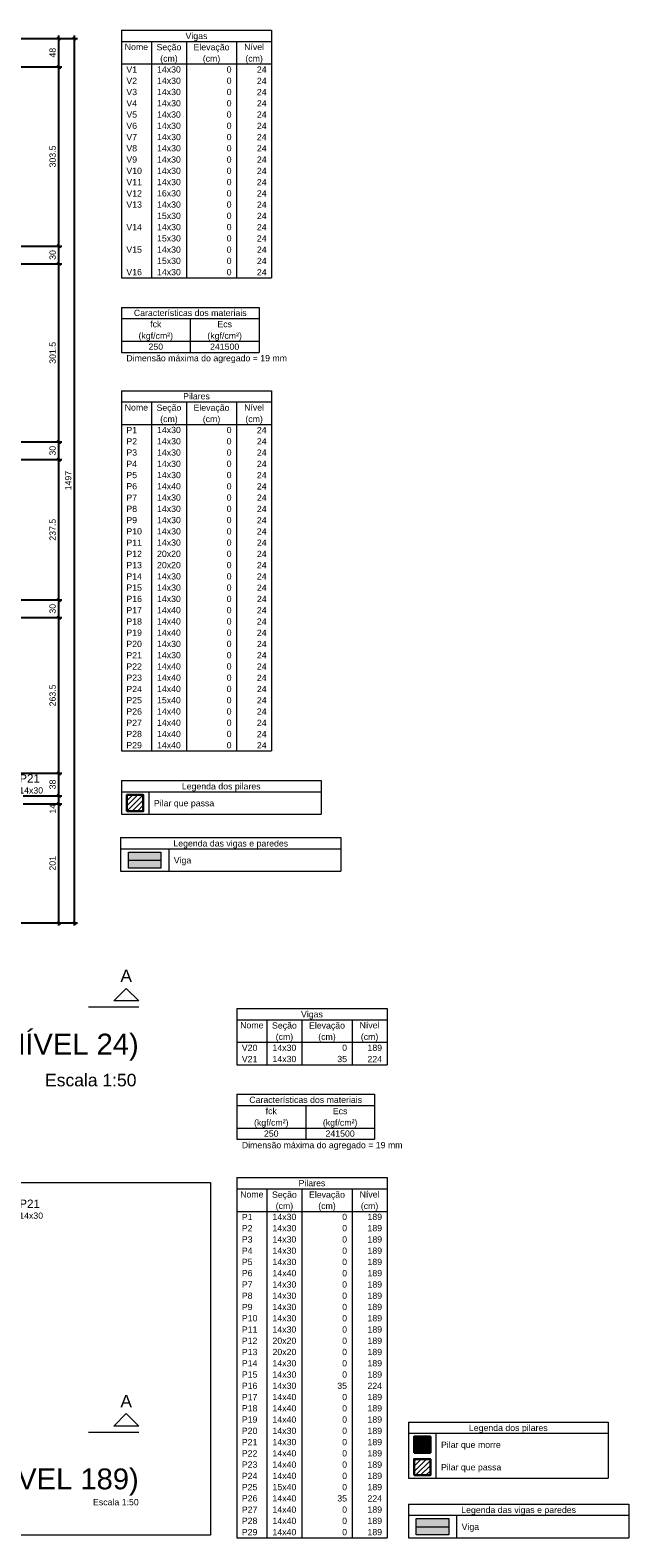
# Model space of a CAD drawing. Header units: millimetres. Extents: x 1434 to 2277, y -793 to -278.
# Tile 63 of 111: x 1698 to 1718, y -537 to -486. Entities that reach past the tile are written whole.
import ezdxf

# ---------------------------------------------------------------- set-up
doc = ezdxf.new("R2010")
doc.units = ezdxf.units.MM
doc.linetypes.add('DASHDOT', pattern=[25.4, 12.7, -6.35, 0, -6.35])
doc.linetypes.add('DOT', pattern=[6.35, 0, -6.35])
for name, color, linetype, lineweight in [('DT-Título', 250, 'Continuous', 20), ('FO-Cortes', 9, 'DASHDOT', 5), ('FO-Cotas', 5, 'Continuous', 5), ('FO-Eixos', 5, 'Continuous', 5), ('FO-Hachura pilar que morre', 106, 'Continuous', 5), ('FO-Hachura pilar que passa', 19, 'Continuous', 5), ('FO-Hachura viga', 43, 'Continuous', 5), ('FO-Pilares', 4, 'Continuous', 30), ('FO-Textos das vigas', 7, 'Continuous', 5), ('FO-Textos dos pilares', 7, 'Continuous', 5), ('FO-Títulos', 1, 'Continuous', 20), ('FO-Vigas', 1, 'Continuous', 20)]:
    doc.layers.add(name, color=color, linetype=linetype, lineweight=lineweight)
doc.styles.add('ARIAL', font='arial.ttf')
doc.styles.get("Standard").update_dxf_attribs({"font": 'arial.ttf'})
doc.dimstyles.new('UM_50.000000', dxfattribs={"dimtxt": 0.18, "dimasz": 0.1, "dimexe": 0.1, "dimexo": 0.2, "dimgap": 0, "dimtad": 1, "dimtih": 1, "dimtoh": 1, "dimdec": 1, "dimlfac": 50, "dimzin": 0, "dimdsep": 46, "dimtxsty": 'Standard', "dimcen": 0.09, "dimdle": 0.1, "dimadec": 1, "dimazin": 2, "dimtfac": 1, "dimtdec": 4, "dimtofl": 0, "dimtmove": 0, "dimatfit": 3, "dimfxl": 1, "dimtolj": 1, "dimarcsym": 0})

# ---------------------------------------------------------------- blocks, each defined once
blk = doc.blocks.new('_Oblique')
at = {"color": 0, "linetype": 'ByBlock', "lineweight": -2}
blk.add_line((-0.5, -0.5), (0.5, 0.5), dxfattribs=at)
blk = doc.blocks.new('*D178')
at = {"layer": 'FO-Cotas', "color": 0, "lineweight": -2, "transparency": 16777216}
for p, q in [((1697.609, -511.84), (1698.921, -511.84)), ((1698.821, -515.96), (1698.821, -511.74)), ((1696.199, -515.86), (1698.921, -515.86))]:
    blk.add_line(p, q, dxfattribs=at)
at = {"layer": 'FO-Cotas', "color": 0, "lineweight": -2, "transparency": 16777216, "xscale": 0.1, "yscale": 0.1, "zscale": 0.1}
for p, rotation in [((1698.821, -511.84), 90), ((1698.821, -515.86), 270)]:
    blk.add_blockref('_Oblique', p, dxfattribs=dict(at, rotation=rotation))
at = {"layer": 'FO-Cotas', "color": 7, "transparency": 16777216, "insert": (1698.609, -513.85), "char_height": 0.2118, "attachment_point": 5, "rotation": 90, "style": 'ARIAL'}
blk.add_mtext('\\A1;201', dxfattribs=at)
blk = doc.blocks.new('*D179')
at = {"layer": 'FO-Cotas', "color": 0, "lineweight": -2, "transparency": 16777216}
for p, q in [((1697.609, -511.56), (1698.921, -511.56)), ((1698.821, -511.94), (1698.821, -511.46)), ((1697.609, -511.84), (1698.921, -511.84))]:
    blk.add_line(p, q, dxfattribs=at)
at = {"layer": 'FO-Cotas', "color": 0, "lineweight": -2, "transparency": 16777216, "xscale": 0.1, "yscale": 0.1, "zscale": 0.1}
for p, rotation in [((1698.821, -511.56), 90), ((1698.821, -511.84), 270)]:
    blk.add_blockref('_Oblique', p, dxfattribs=dict(at, rotation=rotation))
at = {"layer": 'FO-Cotas', "color": 7, "transparency": 16777216, "insert": (1698.609, -512.005), "char_height": 0.2118, "attachment_point": 5, "rotation": 90, "style": 'ARIAL'}
blk.add_mtext('\\A1;14', dxfattribs=at)
blk = doc.blocks.new('*D180')
at = {"layer": 'FO-Cotas', "color": 0, "lineweight": -2, "transparency": 16777216}
for p, q in [((1695.418, -510.8), (1698.921, -510.8)), ((1698.821, -511.66), (1698.821, -510.7)), ((1697.609, -511.56), (1698.921, -511.56))]:
    blk.add_line(p, q, dxfattribs=at)
at = {"layer": 'FO-Cotas', "color": 0, "lineweight": -2, "transparency": 16777216, "xscale": 0.1, "yscale": 0.1, "zscale": 0.1}
for p, rotation in [((1698.821, -510.8), 90), ((1698.821, -511.56), 270)]:
    blk.add_blockref('_Oblique', p, dxfattribs=dict(at, rotation=rotation))
at = {"layer": 'FO-Cotas', "color": 7, "transparency": 16777216, "insert": (1698.609, -511.18), "char_height": 0.2118, "attachment_point": 5, "rotation": 90, "style": 'ARIAL'}
blk.add_mtext('\\A1;38', dxfattribs=at)
blk = doc.blocks.new('*D181')
at = {"layer": 'FO-Cotas', "color": 0, "lineweight": -2, "transparency": 16777216}
for p, q in [((1698.821, -510.9), (1698.821, -505.43)), ((1694.688, -505.53), (1698.921, -505.53)), ((1695.418, -510.8), (1698.921, -510.8))]:
    blk.add_line(p, q, dxfattribs=at)
at = {"layer": 'FO-Cotas', "color": 0, "lineweight": -2, "transparency": 16777216, "xscale": 0.1, "yscale": 0.1, "zscale": 0.1}
for p, rotation in [((1698.821, -505.53), 90), ((1698.821, -510.8), 270)]:
    blk.add_blockref('_Oblique', p, dxfattribs=dict(at, rotation=rotation))
at = {"layer": 'FO-Cotas', "color": 7, "transparency": 16777216, "insert": (1698.609, -508.165), "char_height": 0.2118, "attachment_point": 5, "rotation": 90, "style": 'ARIAL'}
blk.add_mtext('\\A1;263.5', dxfattribs=at)
blk = doc.blocks.new('*D182')
at = {"layer": 'FO-Cotas', "color": 0, "lineweight": -2, "transparency": 16777216}
for p, q in [((1694.688, -504.93), (1698.921, -504.93)), ((1698.821, -505.63), (1698.821, -504.83)), ((1694.688, -505.53), (1698.921, -505.53))]:
    blk.add_line(p, q, dxfattribs=at)
at = {"layer": 'FO-Cotas', "color": 0, "lineweight": -2, "transparency": 16777216, "xscale": 0.1, "yscale": 0.1, "zscale": 0.1}
for p, rotation in [((1698.821, -504.93), 90), ((1698.821, -505.53), 270)]:
    blk.add_blockref('_Oblique', p, dxfattribs=dict(at, rotation=rotation))
at = {"layer": 'FO-Cotas', "color": 7, "transparency": 16777216, "insert": (1698.609, -505.23), "char_height": 0.2118, "attachment_point": 5, "rotation": 90, "style": 'ARIAL'}
blk.add_mtext('\\A1;30', dxfattribs=at)
blk = doc.blocks.new('*D183')
at = {"layer": 'FO-Cotas', "color": 0, "lineweight": -2, "transparency": 16777216}
for p, q in [((1694.688, -500.179), (1698.921, -500.179)), ((1698.821, -505.03), (1698.821, -500.079)), ((1694.688, -504.93), (1698.921, -504.93))]:
    blk.add_line(p, q, dxfattribs=at)
at = {"layer": 'FO-Cotas', "color": 0, "lineweight": -2, "transparency": 16777216, "xscale": 0.1, "yscale": 0.1, "zscale": 0.1}
for p, rotation in [((1698.821, -500.179), 90), ((1698.821, -504.93), 270)]:
    blk.add_blockref('_Oblique', p, dxfattribs=dict(at, rotation=rotation))
at = {"layer": 'FO-Cotas', "color": 7, "transparency": 16777216, "insert": (1698.609, -502.555), "char_height": 0.2118, "attachment_point": 5, "rotation": 90, "style": 'ARIAL'}
blk.add_mtext('\\A1;237.5', dxfattribs=at)
blk = doc.blocks.new('*D184')
at = {"layer": 'FO-Cotas', "color": 0, "lineweight": -2, "transparency": 16777216}
for p, q in [((1694.688, -499.579), (1698.921, -499.579)), ((1698.821, -500.279), (1698.821, -499.479)), ((1694.688, -500.179), (1698.921, -500.179))]:
    blk.add_line(p, q, dxfattribs=at)
at = {"layer": 'FO-Cotas', "color": 0, "lineweight": -2, "transparency": 16777216, "xscale": 0.1, "yscale": 0.1, "zscale": 0.1}
for p, rotation in [((1698.821, -499.579), 90), ((1698.821, -500.179), 270)]:
    blk.add_blockref('_Oblique', p, dxfattribs=dict(at, rotation=rotation))
at = {"layer": 'FO-Cotas', "color": 7, "transparency": 16777216, "insert": (1698.609, -499.879), "char_height": 0.2118, "attachment_point": 5, "rotation": 90, "style": 'ARIAL'}
blk.add_mtext('\\A1;30', dxfattribs=at)
blk = doc.blocks.new('*D185')
at = {"layer": 'FO-Cotas', "color": 0, "lineweight": -2, "transparency": 16777216}
for p, q in [((1694.688, -493.549), (1698.921, -493.549)), ((1698.821, -499.679), (1698.821, -493.449)), ((1694.688, -499.579), (1698.921, -499.579))]:
    blk.add_line(p, q, dxfattribs=at)
at = {"layer": 'FO-Cotas', "color": 0, "lineweight": -2, "transparency": 16777216, "xscale": 0.1, "yscale": 0.1, "zscale": 0.1}
for p, rotation in [((1698.821, -493.549), 90), ((1698.821, -499.579), 270)]:
    blk.add_blockref('_Oblique', p, dxfattribs=dict(at, rotation=rotation))
at = {"layer": 'FO-Cotas', "color": 7, "transparency": 16777216, "insert": (1698.609, -496.564), "char_height": 0.2118, "attachment_point": 5, "rotation": 90, "style": 'ARIAL'}
blk.add_mtext('\\A1;301.5', dxfattribs=at)
blk = doc.blocks.new('*D186')
at = {"layer": 'FO-Cotas', "color": 0, "lineweight": -2, "transparency": 16777216}
for p, q in [((1694.688, -492.949), (1698.921, -492.949)), ((1698.821, -493.649), (1698.821, -492.849)), ((1694.688, -493.549), (1698.921, -493.549))]:
    blk.add_line(p, q, dxfattribs=at)
at = {"layer": 'FO-Cotas', "color": 0, "lineweight": -2, "transparency": 16777216, "xscale": 0.1, "yscale": 0.1, "zscale": 0.1}
for p, rotation in [((1698.821, -492.949), 90), ((1698.821, -493.549), 270)]:
    blk.add_blockref('_Oblique', p, dxfattribs=dict(at, rotation=rotation))
at = {"layer": 'FO-Cotas', "color": 7, "transparency": 16777216, "insert": (1698.609, -493.249), "char_height": 0.2118, "attachment_point": 5, "rotation": 90, "style": 'ARIAL'}
blk.add_mtext('\\A1;30', dxfattribs=at)
blk = doc.blocks.new('*D187')
at = {"layer": 'FO-Cotas', "color": 0, "lineweight": -2, "transparency": 16777216}
for p, q in [((1695.418, -486.88), (1698.921, -486.88)), ((1698.821, -493.049), (1698.821, -486.78)), ((1694.688, -492.949), (1698.921, -492.949))]:
    blk.add_line(p, q, dxfattribs=at)
at = {"layer": 'FO-Cotas', "color": 0, "lineweight": -2, "transparency": 16777216, "xscale": 0.1, "yscale": 0.1, "zscale": 0.1}
for p, rotation in [((1698.821, -486.88), 90), ((1698.821, -492.949), 270)]:
    blk.add_blockref('_Oblique', p, dxfattribs=dict(at, rotation=rotation))
at = {"layer": 'FO-Cotas', "color": 7, "transparency": 16777216, "insert": (1698.609, -489.915), "char_height": 0.2118, "attachment_point": 5, "rotation": 90, "style": 'ARIAL'}
blk.add_mtext('\\A1;303.5', dxfattribs=at)
blk = doc.blocks.new('*D188')
at = {"layer": 'FO-Cotas', "color": 0, "lineweight": -2, "transparency": 16777216}
for p, q in [((1695.418, -485.92), (1698.921, -485.92)), ((1698.821, -486.98), (1698.821, -485.82)), ((1695.418, -486.88), (1698.921, -486.88))]:
    blk.add_line(p, q, dxfattribs=at)
at = {"layer": 'FO-Cotas', "color": 0, "lineweight": -2, "transparency": 16777216, "xscale": 0.1, "yscale": 0.1, "zscale": 0.1}
for p, rotation in [((1698.821, -485.92), 90), ((1698.821, -486.88), 270)]:
    blk.add_blockref('_Oblique', p, dxfattribs=dict(at, rotation=rotation))
at = {"layer": 'FO-Cotas', "color": 7, "transparency": 16777216, "insert": (1698.609, -486.4), "char_height": 0.2118, "attachment_point": 5, "rotation": 90, "style": 'ARIAL'}
blk.add_mtext('\\A1;48', dxfattribs=at)
blk = doc.blocks.new('*D190')
at = {"layer": 'FO-Cotas', "color": 0, "lineweight": -2, "transparency": 16777216}
for p, q in [((1695.418, -485.92), (1699.45, -485.92)), ((1699.35, -515.96), (1699.35, -485.82)), ((1696.199, -515.86), (1699.45, -515.86))]:
    blk.add_line(p, q, dxfattribs=at)
at = {"layer": 'FO-Cotas', "color": 0, "lineweight": -2, "transparency": 16777216, "xscale": 0.1, "yscale": 0.1, "zscale": 0.1}
for p, rotation in [((1699.35, -485.92), 90), ((1699.35, -515.86), 270)]:
    blk.add_blockref('_Oblique', p, dxfattribs=dict(at, rotation=rotation))
at = {"layer": 'FO-Cotas', "color": 7, "transparency": 16777216, "insert": (1699.139, -500.89), "char_height": 0.2118, "attachment_point": 5, "rotation": 90, "style": 'ARIAL'}
blk.add_mtext('\\A1;1497', dxfattribs=at)

msp = doc.modelspace()

# ---------------------------------------------------------------- hatches: boundary and pattern name
at = {"layer": 'FO-Hachura pilar que morre', "linetype": 'Continuous'}
msp.add_hatch(color=256, dxfattribs=at).paths.add_polyline_path([(1710.8352, -533.811), (1710.8352, -533.2603), (1711.3859, -533.2603), (1711.3859, -533.811), (1710.8352, -533.811)])
at = {"layer": 'FO-Hachura pilar que passa', "linetype": 'Continuous'}
h = msp.add_hatch(dxfattribs=at)
h.set_pattern_fill('ANSI31', color=256, style=0)
h.set_pattern_definition([(45, (1660.67705, -519.29561), (-0.08838835, 0.08838835), [])])
h.paths.add_polyline_path([(1701.1244, -512.0859), (1701.1244, -511.5352), (1701.6751, -511.5352), (1701.6751, -512.0859), (1701.1244, -512.0859)])
h = msp.add_hatch(dxfattribs=at)
h.set_pattern_fill('ANSI31', color=256, style=0)
h.set_pattern_definition([(45, (1670.3879, -546.25226), (-0.08838835, 0.08838835), [])])
h.paths.add_polyline_path([(1710.8352, -534.5734), (1710.8352, -534.0228), (1711.3859, -534.0228), (1711.3859, -534.5734), (1710.8352, -534.5734)])
at = {"layer": 'FO-Hachura viga', "linetype": 'Continuous'}
for points in [[(1701.1716, -514.0188), (1701.1716, -513.4681), (1702.273, -513.4681), (1702.273, -514.0188), (1701.1716, -514.0188)], [(1710.9094, -536.5893), (1710.9094, -536.0386), (1712.0107, -536.0386), (1712.0107, -536.5893), (1710.9094, -536.5893)]]:
    msp.add_hatch(color=256, dxfattribs=at).paths.add_polyline_path(points)

# ---------------------------------------------------------------- linework, layer by layer
at = {"layer": 'DT-Título', "color": 18, "true_color": 0x000000}
msp.add_lwpolyline([(1658.0708, -524.6556), (1703.9482, -524.6556), (1703.9482, -536.6022), (1658.0708, -536.6022)], close=True, dxfattribs=at)
at = {"layer": 'FO-Cortes', "ltscale": 0.2}
for p, q in [((1701.521, -518.7208), (1699.8266, -518.7208)), ((1701.521, -533.1221), (1699.8266, -533.1221))]:
    msp.add_line(p, q, dxfattribs=at)
at = {"layer": 'FO-Cortes', "linetype": 'Continuous'}
for points in [[(1701.521, -518.509), (1700.6738, -518.509), (1701.0974, -518.0854), (1701.521, -518.509)], [(1701.521, -532.9103), (1700.6738, -532.9103), (1701.0974, -532.4867), (1701.521, -532.9103)]]:
    msp.add_lwpolyline(points, close=True, dxfattribs=at)
at = {"layer": 'FO-Eixos'}
for p, q in [((1701.1716, -513.7434), (1702.273, -513.7434)), ((1710.9094, -536.3139), (1712.0107, -536.3139))]:
    msp.add_line(p, q, dxfattribs=at)
at = {"layer": 'FO-Pilares'}
for points in [[(1701.1244, -512.0859), (1701.1244, -511.5352), (1701.6751, -511.5352), (1701.6751, -512.0859), (1701.1244, -512.0859)], [(1710.8352, -533.811), (1710.8352, -533.2603), (1711.3859, -533.2603), (1711.3859, -533.811), (1710.8352, -533.811)], [(1710.8352, -534.5734), (1710.8352, -534.0228), (1711.3859, -534.0228), (1711.3859, -534.5734), (1710.8352, -534.5734)]]:
    msp.add_lwpolyline(points, close=True, dxfattribs=at)
at = {"layer": 'FO-Textos das vigas'}
for p, q in [((1700.9338, -485.6364), (1706.017, -485.6364)), ((1700.9338, -485.6364), (1700.9338, -494.0237)), ((1700.9338, -486.0176), (1706.017, -486.0176)), ((1701.9504, -486.0176), (1701.9504, -494.0237)), ((1703.1365, -486.0176), (1703.1365, -494.0237)), ((1704.8309, -486.0176), (1704.8309, -494.0237)), ((1706.017, -485.6364), (1706.017, -494.0237)), ((1700.9338, -486.7801), (1706.017, -486.7801)), ((1700.9338, -494.0237), (1706.017, -494.0237)), ((1700.9338, -495.0237), (1705.5934, -495.0237)), ((1700.9338, -495.0237), (1700.9338, -495.4049)), ((1705.5934, -495.0237), (1705.5934, -495.4049)), ((1700.9338, -495.4049), (1705.5934, -495.4049)), ((1700.9338, -495.4049), (1700.9338, -496.5486)), ((1703.2636, -495.4049), (1703.2636, -496.5486)), ((1705.5934, -495.4049), (1705.5934, -496.5486)), ((1700.9338, -496.1674), (1705.5934, -496.1674)), ((1700.9338, -496.5486), (1705.5934, -496.5486)), ((1700.9338, -496.5486), (1705.5934, -496.5486)), ((1700.9338, -511.0448), (1707.6902, -511.0448)), ((1700.9338, -511.0448), (1700.9338, -512.1886)), ((1707.6902, -511.0448), (1707.6902, -512.1886)), ((1700.9338, -511.4261), (1707.6902, -511.4261)), ((1701.8657, -511.4261), (1701.8657, -512.1886)), ((1700.9338, -512.1886), (1707.6902, -512.1886)), ((1700.9069, -512.9777), (1708.3622, -512.9777)), ((1700.9069, -512.9777), (1700.9069, -514.1214)), ((1708.3622, -512.9777), (1708.3622, -514.1214)), ((1700.9069, -513.3589), (1708.3622, -513.3589)), ((1702.5377, -513.3589), (1702.5377, -514.1214)), ((1700.9069, -514.1214), (1708.3622, -514.1214)), ((1704.8398, -518.7645), (1709.923, -518.7645)), ((1704.8398, -518.7645), (1704.8398, -520.6707)), ((1704.8398, -519.1458), (1709.923, -519.1458)), ((1705.8564, -519.1458), (1705.8564, -520.6707)), ((1707.0425, -519.1458), (1707.0425, -520.6707)), ((1708.7369, -519.1458), (1708.7369, -520.6707)), ((1709.923, -518.7645), (1709.923, -520.6707)), ((1704.8398, -519.9083), (1709.923, -519.9083)), ((1704.8398, -520.6707), (1709.923, -520.6707)), ((1704.8398, -521.6707), (1709.4994, -521.6707)), ((1704.8398, -521.6707), (1704.8398, -522.052)), ((1709.4994, -521.6707), (1709.4994, -522.052)), ((1704.8398, -522.052), (1709.4994, -522.052)), ((1704.8398, -522.052), (1704.8398, -523.1957)), ((1707.1696, -522.052), (1707.1696, -523.1957)), ((1709.4994, -522.052), (1709.4994, -523.1957)), ((1704.8398, -522.8145), (1709.4994, -522.8145)), ((1704.8398, -523.1957), (1709.4994, -523.1957)), ((1704.8398, -523.1957), (1709.4994, -523.1957)), ((1710.6446, -532.7699), (1717.401, -532.7699)), ((1710.6446, -532.7699), (1710.6446, -534.6761)), ((1717.401, -532.7699), (1717.401, -534.6761)), ((1710.6446, -533.1511), (1717.401, -533.1511)), ((1711.5765, -533.1511), (1711.5765, -534.6761)), ((1710.6446, -534.6761), (1717.401, -534.6761)), ((1710.6446, -535.5482), (1718.1, -535.5482)), ((1710.6446, -535.5482), (1710.6446, -536.6919)), ((1718.1, -535.5482), (1718.1, -536.6919)), ((1710.6446, -535.9294), (1718.1, -535.9294)), ((1712.2755, -535.9294), (1712.2755, -536.6919)), ((1710.6446, -536.6919), (1718.1, -536.6919))]:
    msp.add_line(p, q, dxfattribs=at)
at = {"layer": 'FO-Textos dos pilares'}
for p, q in [((1700.9338, -497.8452), (1706.017, -497.8452)), ((1700.9338, -497.8452), (1700.9338, -510.0448)), ((1700.9338, -498.2264), (1706.017, -498.2264)), ((1701.9504, -498.2264), (1701.9504, -510.0448)), ((1703.1365, -498.2264), (1703.1365, -510.0448)), ((1704.8309, -498.2264), (1704.8309, -510.0448)), ((1706.017, -497.8452), (1706.017, -510.0448)), ((1700.9338, -498.9889), (1706.017, -498.9889)), ((1700.9338, -510.0448), (1706.017, -510.0448)), ((1704.8398, -524.4922), (1709.923, -524.4922)), ((1704.8398, -524.4922), (1704.8398, -536.6919)), ((1709.923, -524.4922), (1709.923, -536.6919)), ((1704.8398, -524.8735), (1709.923, -524.8735)), ((1705.8564, -524.8735), (1705.8564, -536.6919)), ((1707.0425, -524.8735), (1707.0425, -536.6919)), ((1708.7369, -524.8735), (1708.7369, -536.6919)), ((1704.8398, -525.6359), (1709.923, -525.6359)), ((1704.8398, -536.6919), (1709.923, -536.6919))]:
    msp.add_line(p, q, dxfattribs=at)
at = {"layer": 'FO-Vigas'}
for points in [[(1701.1716, -514.0188), (1701.1716, -513.4681), (1702.273, -513.4681), (1702.273, -514.0188), (1701.1716, -514.0188)], [(1710.9094, -536.5893), (1710.9094, -536.0386), (1712.0107, -536.0386), (1712.0107, -536.5893), (1710.9094, -536.5893)]]:
    msp.add_lwpolyline(points, close=True, dxfattribs=at)

# ---------------------------------------------------------------- texts
at = {"layer": 'FO-Cortes', "linetype": 'DOT', "ltscale": 0.2, "char_height": 0.4236, "attachment_point": 8, "line_spacing_factor": 0.798, "style": 'ARIAL'}
for insert, width in [((1701.0974, -517.8736), 0.796886), ((1701.0974, -532.2749), 0.788985)]:
    msp.add_mtext('A', dxfattribs=dict(at, insert=insert, width=width))
at = {"layer": 'FO-Textos das vigas', "linetype": 'Continuous', "char_height": 0.2118, "line_spacing_factor": 0.798, "style": 'ARIAL'}
for s, insert, width, attachment_point in [('Nome', (1701.4421, -486.3142), 1.575995, 8), ('Vigas', (1703.475, -486.0026), 1.480917, 8), ('Nível', (1705.4239, -486.3142), 1.348383, 8), ('Seção', (1702.543, -486.3836), 1.676836, 8), ('(cm)', (1702.543, -486.7656), 1.181276, 8), ('Elevação', (1703.984, -486.3836), 2.434581, 8), ('(cm)', (1703.984, -486.7656), 1.181276, 8), ('(cm)', (1705.424, -486.7656), 1.181276, 8), ('V1', (1701.1032, -487.0766), 0.723171, 7), ('14x30', (1702.5435, -487.0766), 1.604807, 8), ('0', (1704.6615, -487.0766), 0.328452, 9), ('24', (1705.8475, -487.0766), 0.656905, 9), ('V2', (1701.1032, -487.4579), 0.723171, 7), ('V3', (1701.1032, -487.8391), 0.723171, 7), ('14x30', (1702.5435, -487.4579), 1.604807, 8), ('14x30', (1702.5435, -487.8391), 1.604807, 8), ('0', (1704.6615, -487.4579), 0.328452, 9), ('0', (1704.6615, -487.8391), 0.328452, 9), ('24', (1705.8475, -487.4579), 0.656905, 9), ('24', (1705.8475, -487.8391), 0.656905, 9), ('V4', (1701.1032, -488.2204), 0.723171, 7), ('14x30', (1702.5435, -488.2204), 1.604807, 8), ('0', (1704.6615, -488.2204), 0.328452, 9), ('24', (1705.8475, -488.2204), 0.656905, 9), ('V5', (1701.1032, -488.6016), 0.723171, 7), ('14x30', (1702.5435, -488.6016), 1.604807, 8), ('0', (1704.6615, -488.6016), 0.328452, 9), ('24', (1705.8475, -488.6016), 0.656905, 9), ('V6', (1701.1032, -488.9828), 0.723171, 7), ('V7', (1701.1032, -489.3641), 0.723171, 7), ('14x30', (1702.5435, -488.9828), 1.604807, 8), ('14x30', (1702.5435, -489.3641), 1.604807, 8), ('0', (1704.6615, -488.9828), 0.328452, 9), ('0', (1704.6615, -489.3641), 0.328452, 9), ('24', (1705.8475, -488.9828), 0.656905, 9), ('24', (1705.8475, -489.3641), 0.656905, 9), ('V8', (1701.1032, -489.7453), 0.723171, 7), ('14x30', (1702.5435, -489.7453), 1.604807, 8), ('0', (1704.6615, -489.7453), 0.328452, 9), ('24', (1705.8475, -489.7453), 0.656905, 9), ('V9', (1701.1032, -490.1266), 0.723171, 7), ('14x30', (1702.5435, -490.1266), 1.604807, 8), ('0', (1704.6615, -490.1266), 0.328452, 9), ('24', (1705.8475, -490.1266), 0.656905, 9), ('V10', (1701.1032, -490.5078), 1.051624, 7), ('V11', (1701.1032, -490.889), 1.051624, 7), ('14x30', (1702.5435, -490.5078), 1.604807, 8), ('14x30', (1702.5435, -490.889), 1.604807, 8), ('0', (1704.6615, -490.5078), 0.328452, 9), ('0', (1704.6615, -490.889), 0.328452, 9), ('24', (1705.8475, -490.5078), 0.656905, 9), ('24', (1705.8475, -490.889), 0.656905, 9), ('V12', (1701.1032, -491.2703), 1.051624, 7), ('16x30', (1702.5435, -491.2703), 1.604807, 8), ('0', (1704.6615, -491.2703), 0.328452, 9), ('24', (1705.8475, -491.2703), 0.656905, 9), ('V13', (1701.1032, -491.6515), 1.051624, 7), ('14x30', (1702.5435, -491.6515), 1.604807, 8), ('0', (1704.6615, -491.6515), 0.328452, 9), ('24', (1705.8475, -491.6515), 0.656905, 9), ('V14', (1701.1032, -492.414), 1.051624, 7), ('15x30', (1702.5435, -492.0328), 1.604807, 8), ('14x30', (1702.5435, -492.414), 1.604807, 8), ('0', (1704.6615, -492.0328), 0.328452, 9), ('0', (1704.6615, -492.414), 0.328452, 9), ('24', (1705.8475, -492.0328), 0.656905, 9), ('24', (1705.8475, -492.414), 0.656905, 9), ('15x30', (1702.5435, -492.7952), 1.604807, 8), ('0', (1704.6615, -492.7952), 0.328452, 9), ('24', (1705.8475, -492.7952), 0.656905, 9), ('V15', (1701.1032, -493.1765), 1.051624, 7), ('14x30', (1702.5435, -493.1765), 1.604807, 8), ('0', (1704.6615, -493.1765), 0.328452, 9), ('24', (1705.8475, -493.1765), 0.656905, 9), ('V16', (1701.1032, -493.939), 1.051624, 7), ('15x30', (1702.5435, -493.5577), 1.604807, 8), ('14x30', (1702.5435, -493.939), 1.604807, 8), ('0', (1704.6615, -493.5577), 0.328452, 9), ('0', (1704.6615, -493.939), 0.328452, 9), ('24', (1705.8475, -493.5577), 0.656905, 9), ('24', (1705.8475, -493.939), 0.656905, 9), ('Características dos materiais', (1703.2636, -495.3202), 7.626433, 8), ('fck', (1702.0987, -495.7014), 0.757745, 8), ('Ecs', (1704.4285, -495.7014), 0.988238, 8), ('(kgf/cm²)', (1702.099, -496.1526), 2.330859, 8), ('250', (1702.0987, -496.4639), 0.985357, 8), ('(kgf/cm²)', (1704.428, -496.1526), 2.330859, 8), ('241500', (1704.4285, -496.4639), 1.970714, 8), ('Dimensão máxima do agregado = 19 mm', (1701.103, -496.9146), 10.853333, 7), ('Legenda dos pilares', (1704.312, -511.4116), 5.324385, 8), ('Pilar que passa', (1702.035, -511.9836), 4.076843, 7), ('Legenda das vigas e paredes', (1704.6347, -513.3444), 7.756085, 8), ('Viga', (1702.7067, -513.9164), 1.184157, 7), ('Nome', (1705.3481, -519.4423), 1.575091, 8), ('Seção', (1706.4491, -519.5123), 1.675874, 8), ('Vigas', (1707.3811, -519.1313), 1.480067, 8), ('Elevação', (1707.8901, -519.5123), 2.433184, 8), ('Nível', (1709.33, -519.4423), 1.34761, 8), ('(cm)', (1706.4491, -519.8933), 1.180598, 8), ('(cm)', (1707.8901, -519.8933), 1.180598, 8), ('(cm)', (1709.3301, -519.8933), 1.180598, 8), ('V20', (1705.0092, -520.2048), 1.05102, 7), ('14x30', (1706.4495, -520.2048), 1.603886, 8), ('0', (1708.5675, -520.2048), 0.328264, 9), ('189', (1709.7536, -520.2048), 0.984792, 9), ('V21', (1705.0092, -520.586), 1.05102, 7), ('14x30', (1706.4495, -520.586), 1.603886, 8), ('35', (1708.5675, -520.586), 0.656528, 9), ('224', (1709.7536, -520.586), 0.984792, 9), ('Características dos materiais', (1707.1696, -521.9673), 7.622058, 8), ('fck', (1706.0047, -522.3485), 0.757311, 8), ('Ecs', (1708.3345, -522.3485), 0.987671, 8), ('(kgf/cm²)', (1706.0051, -522.7993), 2.329522, 8), ('(kgf/cm²)', (1708.3341, -522.7993), 2.329522, 8), ('Dimensão máxima do agregado = 19 mm', (1705.0091, -523.5623), 10.847107, 7), ('250', (1706.0047, -523.111), 0.984792, 8), ('241500', (1708.3345, -523.111), 1.969583, 8), ('Legenda dos pilares', (1714.0229, -533.1363), 5.321331, 8), ('Pilar que morre', (1711.7459, -533.7083), 4.03707, 7), ('Pilar que passa', (1711.7459, -534.4703), 4.074504, 7), ('Legenda das vigas e paredes', (1714.3725, -535.9146), 7.751635, 8), ('Viga', (1712.4445, -536.4866), 1.183478, 7)]:
    msp.add_mtext(s, dxfattribs=dict(at, insert=insert, width=width, attachment_point=attachment_point))
at = {"layer": 'FO-Textos dos pilares', "linetype": 'Continuous', "char_height": 0.2118, "line_spacing_factor": 0.798, "style": 'ARIAL'}
for s, insert, width, attachment_point in [('Nome', (1701.4421, -498.5229), 1.575995, 8), ('Seção', (1702.543, -498.5926), 1.676836, 8), ('Pilares', (1703.4754, -498.1417), 1.809369, 8), ('Elevação', (1703.984, -498.5926), 2.434581, 8), ('Nível', (1705.4239, -498.5229), 1.348383, 8), ('(cm)', (1702.543, -498.9736), 1.181276, 8), ('(cm)', (1703.984, -498.9736), 1.181276, 8), ('(cm)', (1705.424, -498.9736), 1.181276, 8), ('P1', (1701.1032, -499.2854), 0.723171, 7), ('14x30', (1702.5435, -499.2854), 1.604807, 8), ('0', (1704.6615, -499.2854), 0.328452, 9), ('24', (1705.8475, -499.2854), 0.656905, 9), ('P2', (1701.1032, -499.6666), 0.723171, 7), ('P3', (1701.1032, -500.0479), 0.723171, 7), ('14x30', (1702.5435, -499.6666), 1.604807, 8), ('14x30', (1702.5435, -500.0479), 1.604807, 8), ('0', (1704.6615, -499.6666), 0.328452, 9), ('0', (1704.6615, -500.0479), 0.328452, 9), ('24', (1705.8475, -499.6666), 0.656905, 9), ('24', (1705.8475, -500.0479), 0.656905, 9), ('P4', (1701.1032, -500.4291), 0.723171, 7), ('14x30', (1702.5435, -500.4291), 1.604807, 8), ('0', (1704.6615, -500.4291), 0.328452, 9), ('24', (1705.8475, -500.4291), 0.656905, 9), ('P5', (1701.1032, -500.8104), 0.723171, 7), ('14x30', (1702.5435, -500.8104), 1.604807, 8), ('0', (1704.6615, -500.8104), 0.328452, 9), ('24', (1705.8475, -500.8104), 0.656905, 9), ('P6', (1701.1032, -501.1916), 0.723171, 7), ('P7', (1701.1032, -501.5728), 0.723171, 7), ('14x40', (1702.5435, -501.1916), 1.604807, 8), ('14x30', (1702.5435, -501.5728), 1.604807, 8), ('0', (1704.6615, -501.1916), 0.328452, 9), ('0', (1704.6615, -501.5728), 0.328452, 9), ('24', (1705.8475, -501.1916), 0.656905, 9), ('24', (1705.8475, -501.5728), 0.656905, 9), ('P8', (1701.1032, -501.9541), 0.723171, 7), ('14x30', (1702.5435, -501.9541), 1.604807, 8), ('0', (1704.6615, -501.9541), 0.328452, 9), ('24', (1705.8475, -501.9541), 0.656905, 9), ('P9', (1701.1032, -502.3353), 0.723171, 7), ('14x30', (1702.5435, -502.3353), 1.604807, 8), ('0', (1704.6615, -502.3353), 0.328452, 9), ('24', (1705.8475, -502.3353), 0.656905, 9), ('P10', (1701.1032, -502.7166), 1.051624, 7), ('P11', (1701.1032, -503.0978), 1.051624, 7), ('14x30', (1702.5435, -502.7166), 1.604807, 8), ('14x30', (1702.5435, -503.0978), 1.604807, 8), ('0', (1704.6615, -502.7166), 0.328452, 9), ('0', (1704.6615, -503.0978), 0.328452, 9), ('24', (1705.8475, -502.7166), 0.656905, 9), ('24', (1705.8475, -503.0978), 0.656905, 9), ('P12', (1701.1032, -503.479), 1.051624, 7), ('20x20', (1702.5435, -503.479), 1.604807, 8), ('0', (1704.6615, -503.479), 0.328452, 9), ('24', (1705.8475, -503.479), 0.656905, 9), ('P13', (1701.1032, -503.8603), 1.051624, 7), ('20x20', (1702.5435, -503.8603), 1.604807, 8), ('0', (1704.6615, -503.8603), 0.328452, 9), ('24', (1705.8475, -503.8603), 0.656905, 9), ('P14', (1701.1032, -504.2415), 1.051624, 7), ('P15', (1701.1032, -504.6228), 1.051624, 7), ('14x30', (1702.5435, -504.2415), 1.604807, 8), ('14x30', (1702.5435, -504.6228), 1.604807, 8), ('0', (1704.6615, -504.2415), 0.328452, 9), ('0', (1704.6615, -504.6228), 0.328452, 9), ('24', (1705.8475, -504.2415), 0.656905, 9), ('24', (1705.8475, -504.6228), 0.656905, 9), ('P16', (1701.1032, -505.004), 1.051624, 7), ('14x30', (1702.5435, -505.004), 1.604807, 8), ('0', (1704.6615, -505.004), 0.328452, 9), ('24', (1705.8475, -505.004), 0.656905, 9), ('P17', (1701.1032, -505.3852), 1.051624, 7), ('14x40', (1702.5435, -505.3852), 1.604807, 8), ('0', (1704.6615, -505.3852), 0.328452, 9), ('24', (1705.8475, -505.3852), 0.656905, 9), ('P18', (1701.1032, -505.7665), 1.051624, 7), ('P19', (1701.1032, -506.1477), 1.051624, 7), ('14x40', (1702.5435, -505.7665), 1.604807, 8), ('14x40', (1702.5435, -506.1477), 1.604807, 8), ('0', (1704.6615, -505.7665), 0.328452, 9), ('0', (1704.6615, -506.1477), 0.328452, 9), ('24', (1705.8475, -505.7665), 0.656905, 9), ('24', (1705.8475, -506.1477), 0.656905, 9), ('P20', (1701.1032, -506.529), 1.051624, 7), ('14x30', (1702.5435, -506.529), 1.604807, 8), ('0', (1704.6615, -506.529), 0.328452, 9), ('24', (1705.8475, -506.529), 0.656905, 9), ('P21', (1701.1032, -506.9102), 1.051624, 7), ('14x30', (1702.5435, -506.9102), 1.604807, 8), ('0', (1704.6615, -506.9102), 0.328452, 9), ('24', (1705.8475, -506.9102), 0.656905, 9), ('P22', (1701.1032, -507.2914), 1.051624, 7), ('P23', (1701.1032, -507.6727), 1.051624, 7), ('14x40', (1702.5435, -507.2914), 1.604807, 8), ('14x40', (1702.5435, -507.6727), 1.604807, 8), ('0', (1704.6615, -507.2914), 0.328452, 9), ('0', (1704.6615, -507.6727), 0.328452, 9), ('24', (1705.8475, -507.2914), 0.656905, 9), ('24', (1705.8475, -507.6727), 0.656905, 9), ('P24', (1701.1032, -508.0539), 1.051624, 7), ('14x40', (1702.5435, -508.0539), 1.604807, 8), ('0', (1704.6615, -508.0539), 0.328452, 9), ('24', (1705.8475, -508.0539), 0.656905, 9), ('P25', (1701.1032, -508.4352), 1.051624, 7), ('15x40', (1702.5435, -508.4352), 1.604807, 8), ('0', (1704.6615, -508.4352), 0.328452, 9), ('24', (1705.8475, -508.4352), 0.656905, 9), ('P26', (1701.1032, -508.8164), 1.051624, 7), ('P27', (1701.1032, -509.1976), 1.051624, 7), ('14x40', (1702.5435, -508.8164), 1.604807, 8), ('14x40', (1702.5435, -509.1976), 1.604807, 8), ('0', (1704.6615, -508.8164), 0.328452, 9), ('0', (1704.6615, -509.1976), 0.328452, 9), ('24', (1705.8475, -508.8164), 0.656905, 9), ('24', (1705.8475, -509.1976), 0.656905, 9), ('P28', (1701.1032, -509.5789), 1.051624, 7), ('14x40', (1702.5435, -509.5789), 1.604807, 8), ('0', (1704.6615, -509.5789), 0.328452, 9), ('24', (1705.8475, -509.5789), 0.656905, 9), ('P29', (1701.1032, -509.9601), 1.051624, 7), ('14x40', (1702.5435, -509.9601), 1.604807, 8), ('0', (1704.6615, -509.9601), 0.328452, 9), ('24', (1705.8475, -509.9601), 0.656905, 9), ('Pilares', (1707.3814, -524.7887), 1.808331, 8), ('Nome', (1705.3481, -525.17), 1.575091, 8), ('Seção', (1706.4491, -525.2403), 1.675874, 8), ('(cm)', (1706.4491, -525.6213), 1.180598, 8), ('Elevação', (1707.8901, -525.2403), 2.433184, 8), ('(cm)', (1707.8901, -525.6213), 1.180598, 8), ('Nível', (1709.33, -525.17), 1.34761, 8), ('(cm)', (1709.3301, -525.6213), 1.180598, 8), ('P1', (1705.0092, -525.9325), 0.722756, 7), ('14x30', (1706.4495, -525.9325), 1.603886, 8), ('0', (1708.5675, -525.9325), 0.328264, 9), ('189', (1709.7536, -525.9325), 0.984792, 9), ('P2', (1705.0092, -526.3137), 0.722756, 7), ('14x30', (1706.4495, -526.3137), 1.603886, 8), ('0', (1708.5675, -526.3137), 0.328264, 9), ('189', (1709.7536, -526.3137), 0.984792, 9), ('P3', (1705.0092, -526.6949), 0.722756, 7), ('P4', (1705.0092, -527.0762), 0.722756, 7), ('14x30', (1706.4495, -526.6949), 1.603886, 8), ('14x30', (1706.4495, -527.0762), 1.603886, 8), ('0', (1708.5675, -526.6949), 0.328264, 9), ('0', (1708.5675, -527.0762), 0.328264, 9), ('189', (1709.7536, -526.6949), 0.984792, 9), ('189', (1709.7536, -527.0762), 0.984792, 9), ('P5', (1705.0092, -527.4574), 0.722756, 7), ('14x30', (1706.4495, -527.4574), 1.603886, 8), ('0', (1708.5675, -527.4574), 0.328264, 9), ('189', (1709.7536, -527.4574), 0.984792, 9), ('P6', (1705.0092, -527.8387), 0.722756, 7), ('14x40', (1706.4495, -527.8387), 1.603886, 8), ('0', (1708.5675, -527.8387), 0.328264, 9), ('189', (1709.7536, -527.8387), 0.984792, 9), ('P7', (1705.0092, -528.2199), 0.722756, 7), ('P8', (1705.0092, -528.6011), 0.722756, 7), ('14x30', (1706.4495, -528.2199), 1.603886, 8), ('14x30', (1706.4495, -528.6011), 1.603886, 8), ('0', (1708.5675, -528.2199), 0.328264, 9), ('0', (1708.5675, -528.6011), 0.328264, 9), ('189', (1709.7536, -528.2199), 0.984792, 9), ('189', (1709.7536, -528.6011), 0.984792, 9), ('P9', (1705.0092, -528.9824), 0.722756, 7), ('14x30', (1706.4495, -528.9824), 1.603886, 8), ('0', (1708.5675, -528.9824), 0.328264, 9), ('189', (1709.7536, -528.9824), 0.984792, 9), ('P10', (1705.0092, -529.3636), 1.05102, 7), ('14x30', (1706.4495, -529.3636), 1.603886, 8), ('0', (1708.5675, -529.3636), 0.328264, 9), ('189', (1709.7536, -529.3636), 0.984792, 9), ('P11', (1705.0092, -529.7449), 1.05102, 7), ('P12', (1705.0092, -530.1261), 1.05102, 7), ('20x20', (1706.4495, -530.1261), 1.603886, 8), ('14x30', (1706.4495, -529.7449), 1.603886, 8), ('0', (1708.5675, -529.7449), 0.328264, 9), ('0', (1708.5675, -530.1261), 0.328264, 9), ('189', (1709.7536, -529.7449), 0.984792, 9), ('189', (1709.7536, -530.1261), 0.984792, 9), ('P13', (1705.0092, -530.5073), 1.05102, 7), ('20x20', (1706.4495, -530.5073), 1.603886, 8), ('0', (1708.5675, -530.5073), 0.328264, 9), ('189', (1709.7536, -530.5073), 0.984792, 9), ('P14', (1705.0092, -530.8886), 1.05102, 7), ('14x30', (1706.4495, -530.8886), 1.603886, 8), ('0', (1708.5675, -530.8886), 0.328264, 9), ('189', (1709.7536, -530.8886), 0.984792, 9), ('P15', (1705.0092, -531.2698), 1.05102, 7), ('P16', (1705.0092, -531.6511), 1.05102, 7), ('14x30', (1706.4495, -531.2698), 1.603886, 8), ('14x30', (1706.4495, -531.6511), 1.603886, 8), ('35', (1708.5675, -531.6511), 0.656528, 9), ('0', (1708.5675, -531.2698), 0.328264, 9), ('224', (1709.7536, -531.6511), 0.984792, 9), ('189', (1709.7536, -531.2698), 0.984792, 9), ('P17', (1705.0092, -532.0323), 1.05102, 7), ('14x40', (1706.4495, -532.0323), 1.603886, 8), ('0', (1708.5675, -532.0323), 0.328264, 9), ('189', (1709.7536, -532.0323), 0.984792, 9), ('P18', (1705.0092, -532.4135), 1.05102, 7), ('14x40', (1706.4495, -532.4135), 1.603886, 8), ('0', (1708.5675, -532.4135), 0.328264, 9), ('189', (1709.7536, -532.4135), 0.984792, 9), ('P19', (1705.0092, -532.7948), 1.05102, 7), ('P20', (1705.0092, -533.176), 1.05102, 7), ('14x40', (1706.4495, -532.7948), 1.603886, 8), ('14x30', (1706.4495, -533.176), 1.603886, 8), ('0', (1708.5675, -532.7948), 0.328264, 9), ('0', (1708.5675, -533.176), 0.328264, 9), ('189', (1709.7536, -532.7948), 0.984792, 9), ('189', (1709.7536, -533.176), 0.984792, 9), ('P21', (1705.0092, -533.5573), 1.05102, 7), ('14x30', (1706.4495, -533.5573), 1.603886, 8), ('0', (1708.5675, -533.5573), 0.328264, 9), ('189', (1709.7536, -533.5573), 0.984792, 9), ('P22', (1705.0092, -533.9385), 1.05102, 7), ('P23', (1705.0092, -534.3197), 1.05102, 7), ('14x40', (1706.4495, -533.9385), 1.603886, 8), ('14x40', (1706.4495, -534.3197), 1.603886, 8), ('0', (1708.5675, -533.9385), 0.328264, 9), ('0', (1708.5675, -534.3197), 0.328264, 9), ('189', (1709.7536, -533.9385), 0.984792, 9), ('189', (1709.7536, -534.3197), 0.984792, 9), ('P24', (1705.0092, -534.701), 1.05102, 7), ('14x40', (1706.4495, -534.701), 1.603886, 8), ('0', (1708.5675, -534.701), 0.328264, 9), ('189', (1709.7536, -534.701), 0.984792, 9), ('P25', (1705.0092, -535.0822), 1.05102, 7), ('15x40', (1706.4495, -535.0822), 1.603886, 8), ('0', (1708.5675, -535.0822), 0.328264, 9), ('189', (1709.7536, -535.0822), 0.984792, 9), ('P26', (1705.0092, -535.4635), 1.05102, 7), ('P27', (1705.0092, -535.8447), 1.05102, 7), ('14x40', (1706.4495, -535.4635), 1.603886, 8), ('14x40', (1706.4495, -535.8447), 1.603886, 8), ('35', (1708.5675, -535.4635), 0.656528, 9), ('0', (1708.5675, -535.8447), 0.328264, 9), ('224', (1709.7536, -535.4635), 0.984792, 9), ('189', (1709.7536, -535.8447), 0.984792, 9), ('P28', (1705.0092, -536.2259), 1.05102, 7), ('14x40', (1706.4495, -536.2259), 1.603886, 8), ('0', (1708.5675, -536.2259), 0.328264, 9), ('189', (1709.7536, -536.2259), 0.984792, 9), ('P29', (1705.0092, -536.6072), 1.05102, 7), ('14x40', (1706.4495, -536.6072), 1.603886, 8), ('0', (1708.5675, -536.6072), 0.328264, 9), ('189', (1709.7536, -536.6072), 0.984792, 9)]:
    msp.add_mtext(s, dxfattribs=dict(at, insert=insert, width=width, attachment_point=attachment_point))
at = {"layer": 'FO-Textos dos pilares', "attachment_point": 7, "line_spacing_factor": 0.798, "style": 'ARIAL'}
for s, insert, char_height, width in [('P21', (1697.4795, -511.1185), 0.2824, 1.408779), ('14x30', (1697.4795, -511.4892), 0.2118, 1.604807), ('P21', (1697.4795, -525.5199), 0.2824, 1.401361), ('14x30', (1697.4795, -525.8905), 0.2118, 1.603886)]:
    msp.add_mtext(s, dxfattribs=dict(at, insert=insert, char_height=char_height, width=width))
at = {"layer": 'FO-Títulos', "attachment_point": 9, "line_spacing_factor": 0.798, "style": 'ARIAL'}
for s, insert, char_height, width in [('FORMA DO PAVIMENTO BALDRAME-FUNDAÇÃO (NÍVEL 24)', (1701.5213, -520.543), 0.706, 56.5486), ('Escala 1:50', (1701.4442, -521.4084), 0.4236, 6.182971), ('FORMA INTERMEDIÁRIA DO PAVIMENTO RESPALDO (NÍVEL 189)', (1701.5213, -535.2611), 0.706, 61.82466), ('Escala 1:50', (1701.521, -535.5931), 0.2118, 3.089712)]:
    msp.add_mtext(s, dxfattribs=dict(at, insert=insert, char_height=char_height, width=width))

# ---------------------------------------------------------------- dimensions: what is measured, and where the dimension line sits
at = {"layer": 'FO-Cotas'}
for base, p1, p2, picture, middle in [((1698.8209, -485.9198), (1695.2181, -486.8798), (1695.2181, -485.9198), '*D188', (1698.6091, -486.3998)), ((1699.3504, -485.9198), (1695.9989, -515.8598), (1695.2181, -485.9198), '*D190', (1699.1386, -500.8898)), ((1698.8209, -486.8798), (1694.4879, -492.9494), (1695.2181, -486.8798), '*D187', (1698.6091, -489.9146)), ((1698.8209, -492.9494), (1694.4879, -493.5494), (1694.4879, -492.9494), '*D186', (1698.6091, -493.2494)), ((1698.8209, -493.5494), (1694.4881, -499.5794), (1694.4879, -493.5494), '*D185', (1698.6091, -496.5644)), ((1698.8209, -499.5794), (1694.4881, -500.1794), (1694.4881, -499.5794), '*D184', (1698.6091, -499.8794)), ((1698.8209, -500.1794), (1694.4881, -504.9298), (1694.4881, -500.1794), '*D183', (1698.6091, -502.5546)), ((1698.8209, -504.9298), (1694.4881, -505.5298), (1694.4881, -504.9298), '*D182', (1698.6091, -505.2298)), ((1698.8209, -505.5298), (1695.2181, -510.7998), (1694.4881, -505.5298), '*D181', (1698.6091, -508.1648)), ((1698.8209, -510.7998), (1697.4089, -511.5598), (1695.2181, -510.7998), '*D180', (1698.6091, -511.1798)), ((1698.8209, -511.5598), (1697.4089, -511.8398), (1697.4089, -511.5598), '*D179', (1698.6091, -512.0048)), ((1698.8209, -511.8398), (1695.9989, -515.8598), (1697.4089, -511.8398), '*D178', (1698.6091, -513.8498))]:
    dim = msp.add_linear_dim(base=base, p1=p1, p2=p2, angle=90, dimstyle='UM_50.000000', override={"dimtxt": 0.2118, "dimasz": 0.1, "dimexe": 0.1, "dimexo": 0.2, "dimtad": 1, "dimtih": 0, "dimtoh": 0, "dimdec": 1, "dimlfac": 50, "dimzin": 8, "dimtxsty": 'ARIAL', "dimblk": 'Oblique', "dimblk1": 'Oblique', "dimblk2": 'Oblique', "dimsah": 1, "dimdle": 0.1, "dimse1": 0, "dimse2": 0, "dimclrt": 7, "dimadec": 1, "dimazin": 3, "dimtmove": 2, "dimldrblk": 'Oblique'}, dxfattribs=at)
    dim.commit()
    dim.dimension.update_dxf_attribs({"geometry": picture, "text_midpoint": middle, "dimtype": 160, "text_rotation": 90})

doc.saveas('drawing.dxf')
